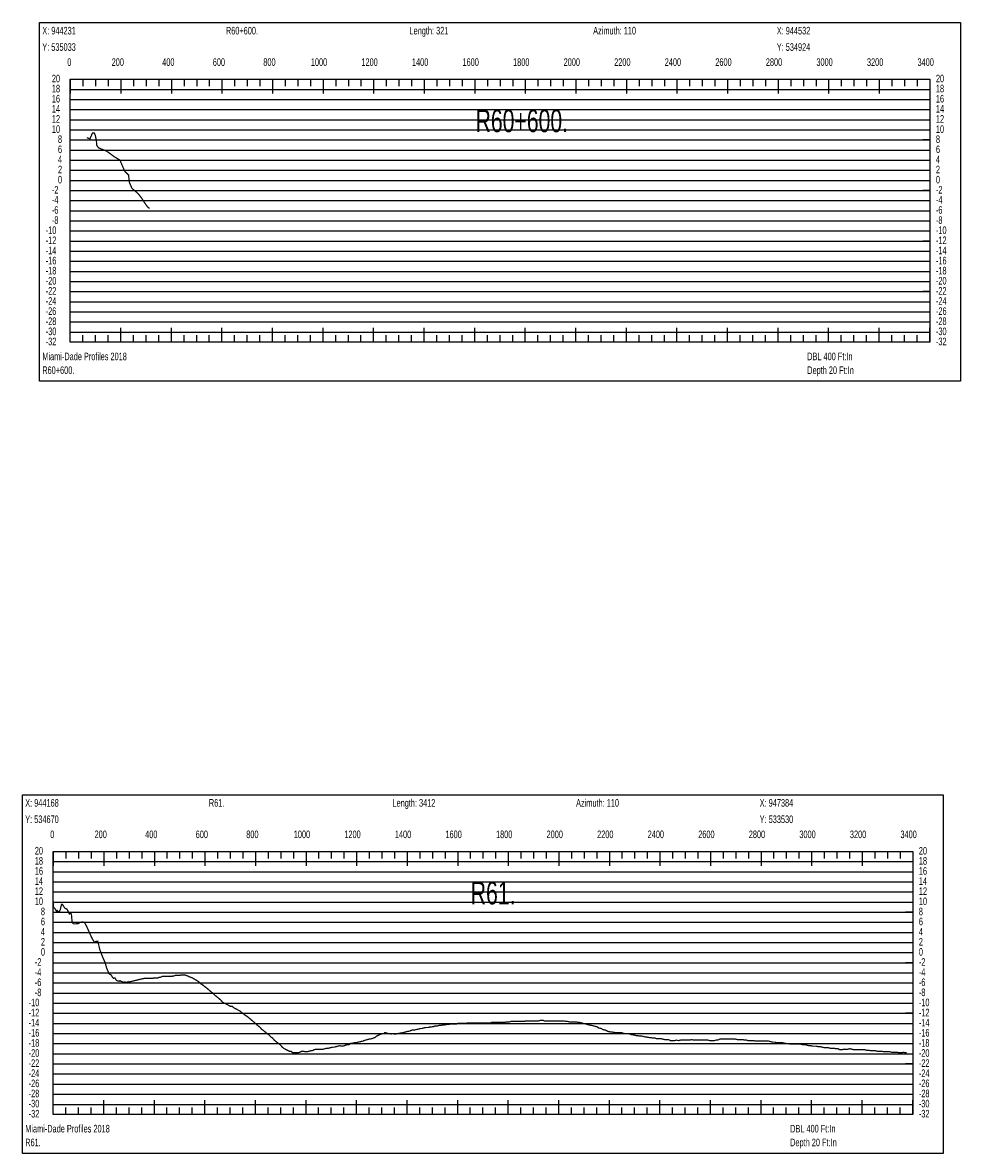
# Model space of a CAD drawing. Header units: inches. Extents: x 471865 to 538526, y 1054316 to 1102451.
# Tile 94 of 131: x 506689 to 510399, y 1067555 to 1072027. Entities that reach past the tile are written whole.
import ezdxf

# ---------------------------------------------------------------- set-up
doc = ezdxf.new("R2010")
doc.units = ezdxf.units.IN
doc.header["$MEASUREMENT"] = 0
for name, color, linetype in [('LABELS', 7, 'Continuous'), ('X_Gr1', 7, 'Continuous'), ('XSECTION', 7, 'Continuous')]:
    doc.layers.add(name, color=color, linetype=linetype)
doc.styles.get("Standard").update_dxf_attribs({"font": 'arial.ttf'})

msp = doc.modelspace()

# ---------------------------------------------------------------- linework, layer by layer
at = {"layer": 'X_Gr1', "color": 6, "linetype": 'Continuous', "lineweight": 18, "true_color": 0xff00ff, "transparency": 33554687, "const_width": 5}
for points in [[(506943.3, 1071572.3), (506943.3, 1071572.3), (506955.9, 1071568.2), (506965.8, 1071591.2), (506972.4, 1071591.5), (506976.6, 1071582.3), (506981.1, 1071560.4), (506982.5, 1071542.2), (506989.8, 1071532.3), (507002.5, 1071526.9), (507023.2, 1071518.3), (507051.3, 1071497.4), (507074.3, 1071483.5), (507092.8, 1071440.4), (507108.5, 1071424.5), (507111.3, 1071396.2), (507122.2, 1071371.4), (507134.3, 1071361.4), (507146.4, 1071350.9), (507158.9, 1071334.9), (507171.7, 1071315.5), (507182.3, 1071300), (507191.2, 1071292.2)], [(506810.5, 1068552.6), (506810.5, 1068552.6), (506810.9, 1068528.8), (506815.6, 1068525.3), (506819.9, 1068518.6), (506823.7, 1068512.3), (506826.5, 1068515.8), (506829.5, 1068510.2), (506834.1, 1068512.5), (506837.6, 1068517.3), (506843.4, 1068541), (506846.1, 1068540.8), (506856, 1068525.6), (506865.4, 1068520.6), (506873.9, 1068502.6), (506877.9, 1068506.1), (506882.3, 1068501), (506884.8, 1068472.2), (506885.7, 1068467.5), (506891, 1068463.4), (506898.4, 1068463.3), (506907.8, 1068463.8), (506916.8, 1068468.7), (506926.1, 1068471), (506935, 1068467.1), (506941.9, 1068454.4), (506952.4, 1068431.1), (506963.1, 1068407.5), (506972.8, 1068390.7), (506979.1, 1068393.8), (506986.5, 1068394.7), (506994.9, 1068360.7), (507003.3, 1068338.4), (507008, 1068326.5), (507015.3, 1068311), (507021.2, 1068289.6), (507026.3, 1068276.9), (507031.8, 1068265), (507039.2, 1068261.5), (507043.7, 1068253.9), (507048.6, 1068247.9), (507054.5, 1068249.4), (507060.1, 1068239.9), (507062.7, 1068238.3), (507067.4, 1068237.4), (507070.7, 1068236.1), (507074.6, 1068238.2), (507077.8, 1068236.3), (507083.7, 1068234.6), (507087.1, 1068231.9), (507091.2, 1068233.3), (507098.8, 1068232.4), (507103.1, 1068232.1), (507106.9, 1068234.5), (507107.4, 1068232.7), (507111.1, 1068232.7), (507112.6, 1068233.8), (507117.7, 1068235), (507122.9, 1068236.2), (507128.1, 1068237.5), (507133.3, 1068238.8), (507138.5, 1068240), (507143.7, 1068241.3), (507148.9, 1068242.5), (507154.1, 1068243.8), (507159.3, 1068245), (507164.5, 1068246.2), (507168.9, 1068247.4), (507173.4, 1068247.4), (507178.5, 1068247.4), (507184, 1068247.4), (507189.1, 1068247.4), (507193.7, 1068247.4), (507198.4, 1068247.4), (507203.2, 1068247.4), (507208.2, 1068249.4), (507213.4, 1068249.4), (507218.9, 1068249.4), (507224.1, 1068249.4), (507229, 1068251.4), (507233.5, 1068251.4), (507237.7, 1068253.4), (507242.1, 1068255.4), (507246.6, 1068255.4), (507251.2, 1068255.4), (507255.9, 1068255.4), (507260.7, 1068255.4), (507265.7, 1068255.4), (507270.8, 1068255.4), (507275.8, 1068255.4), (507280.4, 1068255.4), (507284.7, 1068257.4), (507288.9, 1068257.4), (507293.4, 1068259.4), (507298.3, 1068259.4), (507303.3, 1068259.4), (507308.2, 1068259.4), (507312.6, 1068259.4), (507316.7, 1068261.4), (507321, 1068261.4), (507325.8, 1068261.4), (507331, 1068261.4), (507336.1, 1068259.4), (507341, 1068257.4), (507345.7, 1068255.4), (507350.3, 1068253.4), (507355.4, 1068251.4), (507361, 1068249.4), (507367.3, 1068245.4), (507374.2, 1068241.4), (507381.4, 1068237.4), (507388.7, 1068231.4), (507395.6, 1068225.4), (507402.2, 1068221.4), (507408.8, 1068215.4), (507415.5, 1068211.4), (507422.1, 1068205.4), (507428.9, 1068199.4), (507436.2, 1068193.4), (507443.9, 1068187.4), (507451.6, 1068179.4), (507459.3, 1068173.4), (507466.5, 1068167.4), (507473.2, 1068161.4), (507480, 1068153.4), (507487.4, 1068149.4), (507495.5, 1068145.4), (507503.4, 1068141.4), (507510.7, 1068137.4), (507517.6, 1068137.4), (507524.7, 1068131.4), (507532.1, 1068127.4), (507539.8, 1068123.4), (507547.5, 1068119.4), (507555.1, 1068113.4), (507562.5, 1068107.4), (507570, 1068101.4), (507577.2, 1068097.4), (507584.5, 1068091.4), (507591.7, 1068085.4), (507598.7, 1068079.4), (507606, 1068073.4), (507613.9, 1068065.4), (507621.7, 1068059.4), (507629, 1068053.4), (507635.8, 1068045.4), (507642.2, 1068041.4), (507649, 1068035.4), (507656.5, 1068029.4), (507664.4, 1068023.4), (507671.7, 1068015.4), (507678.2, 1068011.4), (507684.7, 1068003.4), (507692.2, 1067997.4), (507700.3, 1067991.4), (507708, 1067985.4), (507714.7, 1067977.4), (507721.3, 1067971.4), (507728.4, 1067967.4), (507736.2, 1067963.4), (507744, 1067959.4), (507751.1, 1067959.4), (507757.7, 1067953.4), (507764.7, 1067953.4), (507772.2, 1067953.4), (507779.5, 1067953.4), (507786.3, 1067955.4), (507792.9, 1067959.4), (507799.9, 1067959.4), (507807.4, 1067957.4), (507814.9, 1067957.4), (507822.2, 1067959.4), (507828.7, 1067961.4), (507835.1, 1067961.4), (507842.2, 1067965.4), (507849.9, 1067967.4), (507857.4, 1067967.4), (507864.2, 1067967.4), (507871, 1067967.4), (507878.2, 1067967.4), (507885.4, 1067969.4), (507892.4, 1067971.4), (507899.5, 1067971.4), (507907.3, 1067973.4), (507915.1, 1067975.4), (507922, 1067975.4), (507928.8, 1067977.4), (507935.9, 1067979.4), (507943.9, 1067981.4), (507952.1, 1067979.4), (507962.9, 1067981.4), (507966.3, 1067983.4), (507973.2, 1067985.4), (507980.8, 1067985.4), (507988.4, 1067991.4), (507995.7, 1067991.4), (508002.7, 1067993.4), (508009.7, 1067993.4), (508017.1, 1067995.4), (508025, 1067997.4), (508036.1, 1067999.4), (508039.4, 1068001.4), (508045.8, 1068003.4), (508052.8, 1068005.4), (508060.5, 1068007.4), (508072, 1068009.4), (508075.7, 1068011.4), (508082.9, 1068013.4), (508090.2, 1068019.4), (508098.1, 1068023.4), (508106.1, 1068027.4), (508118, 1068029.4), (508121.9, 1068033.4), (508129.4, 1068031.4), (508136.9, 1068029.4), (508147.5, 1068027.4), (508151, 1068029.4), (508158.2, 1068027.4), (508166, 1068027.4), (508173.8, 1068029.4), (508184.8, 1068031.4), (508188.5, 1068031.4), (508195.6, 1068033.4), (508203, 1068035.4), (508210.6, 1068037.4), (508221.3, 1068039.4), (508224.8, 1068041.4), (508231.8, 1068043.4), (508239.4, 1068043.4), (508247.5, 1068045.4), (508258.5, 1068047.4), (508262, 1068049.4), (508268.9, 1068049.4), (508276, 1068051.4), (508283.8, 1068053.4), (508295.1, 1068053.4), (508298.8, 1068055.4), (508305.7, 1068055.4), (508316.2, 1068057.4), (508320, 1068059.4), (508331.9, 1068059.4), (508335.9, 1068061.4), (508343.4, 1068061.4), (508350.3, 1068063.4), (508357.2, 1068063.4), (508368.7, 1068065.4), (508376.8, 1068065.4), (508380.8, 1068067.4), (508391.7, 1068067.4), (508395.4, 1068067.4), (508406.6, 1068067.4), (508410.5, 1068069.4), (508418.2, 1068069.4), (508429.3, 1068069.4), (508432.9, 1068069.4), (508440.2, 1068069.4), (508451.5, 1068071.4), (508455.4, 1068071.4), (508467.3, 1068071.4), (508471.3, 1068071.4), (508478.6, 1068071.4), (508485.7, 1068071.4), (508492.8, 1068071.4), (508503.6, 1068071.4), (508507.4, 1068071.4), (508514.8, 1068071.4), (508522.4, 1068071.4), (508529.8, 1068071.4), (508540.8, 1068071.4), (508544.4, 1068073.4), (508551.7, 1068073.4), (508562.5, 1068073.4), (508566, 1068073.4), (508577.1, 1068073.4), (508581.1, 1068073.4), (508589.1, 1068073.4), (508596.7, 1068073.4), (508603.6, 1068075.4), (508614.2, 1068075.4), (508621.7, 1068077.4), (508625.5, 1068077.4), (508637.1, 1068077.4), (508640.9, 1068077.4), (508652.2, 1068077.4), (508655.9, 1068077.4), (508663.4, 1068077.4), (508674.5, 1068077.4), (508678.1, 1068079.4), (508688.9, 1068079.4), (508696.7, 1068079.4), (508700.6, 1068079.4), (508711.7, 1068079.4), (508715.3, 1068079.4), (508726.7, 1068079.4), (508730.6, 1068079.4), (508738, 1068081.4), (508748.8, 1068081.4), (508752.5, 1068079.4), (508764.6, 1068079.4), (508768.8, 1068079.4), (508776.5, 1068079.4), (508787.7, 1068079.4), (508791.3, 1068079.4), (508802, 1068079.4), (508809.4, 1068079.4), (508813.2, 1068079.4), (508824.5, 1068079.4), (508828.3, 1068079.4), (508840.2, 1068077.4), (508844.4, 1068077.4), (508852.4, 1068075.4), (508863.3, 1068075.4), (508870.7, 1068075.4), (508878.6, 1068075.4), (508886.9, 1068073.4), (508891, 1068073.4), (508902.6, 1068071.4), (508906.3, 1068069.4), (508917.4, 1068067.4), (508921.4, 1068065.4), (508929.6, 1068063.4), (508941.6, 1068061.4), (508948.7, 1068059.4), (508955.5, 1068057.4), (508963.2, 1068055.4), (508967.2, 1068051.4), (508979.3, 1068049.4), (508983.1, 1068045.4), (508994.1, 1068043.4), (509001.9, 1068039.4), (509005.9, 1068037.4), (509017.6, 1068035.4), (509021.3, 1068035.4), (509032.2, 1068033.4), (509040.1, 1068033.4), (509044, 1068033.4), (509055.5, 1068033.4), (509063.2, 1068031.4), (509070.6, 1068029.4), (509077.8, 1068029.4), (509081.4, 1068029.4), (509092.7, 1068027.4), (509096.8, 1068025.4), (509109.1, 1068023.4), (509116.9, 1068021.4), (509120.6, 1068021.4), (509131.2, 1068019.4), (509138.6, 1068019.4), (509146.5, 1068017.4), (509154.6, 1068015.4), (509158.7, 1068015.4), (509170, 1068013.4), (509173.5, 1068013.4), (509184, 1068011.4), (509191.7, 1068011.4), (509195.6, 1068009.4), (509206.9, 1068009.4), (509214.2, 1068009.4), (509221.6, 1068007.4), (509229.3, 1068005.4), (509233.2, 1068005.4), (509244.6, 1068005.4), (509252.2, 1068001.4), (509256.1, 1068001.4), (509267.5, 1068001.4), (509275.1, 1068003.4), (509283.4, 1068001.4), (509291.9, 1068003.4), (509296.1, 1068003.4), (509307.1, 1068003.4), (509314.2, 1068003.4), (509321.6, 1068003.4), (509329.7, 1068003.4), (509333.8, 1068005.4), (509346.3, 1068003.4), (509350.3, 1068003.4), (509361.4, 1068003.4), (509368.8, 1068003.4), (509372.6, 1068003.4), (509385.1, 1068003.4), (509393, 1068003.4), (509400.6, 1068003.4), (509408.5, 1068001.4), (509412.5, 1068001.4), (509424.9, 1068001.4), (509432.5, 1068003.4), (509439.6, 1068003.4), (509447, 1068007.4), (509450.9, 1068007.4), (509463.5, 1068007.4), (509471.5, 1068007.4), (509478.7, 1068007.4), (509485.7, 1068007.4), (509489.3, 1068007.4), (509501.1, 1068007.4), (509509.2, 1068007.4), (509516.8, 1068005.4), (509523.8, 1068005.4), (509527.2, 1068005.4), (509538.1, 1068005.4), (509545.6, 1068003.4), (509552.8, 1068003.4), (509559.6, 1068001.4), (509566.1, 1068001.4), (509573, 1068001.4), (509580.5, 1068001.4), (509588.4, 1067999.4), (509596.3, 1067999.4), (509600, 1067999.4), (509610.5, 1067999.4), (509617.9, 1067999.4), (509625.5, 1067999.4), (509633, 1067999.4), (509640.5, 1067999.4), (509648.5, 1067997.4), (509656.8, 1067995.4), (509664.9, 1067995.4), (509672.6, 1067993.4), (509679.9, 1067993.4), (509687.1, 1067993.4), (509694.9, 1067993.4), (509703.1, 1067991.4), (509711.5, 1067989.4), (509719.6, 1067989.4), (509727.5, 1067987.4), (509735.5, 1067987.4), (509743.5, 1067987.4), (509751.5, 1067987.4), (509759.2, 1067987.4), (509766.9, 1067987.4), (509775.1, 1067985.4), (509783.7, 1067985.4), (509792.1, 1067983.4), (509799.9, 1067981.4), (509807.2, 1067981.4), (509814.5, 1067979.4), (509822, 1067979.4), (509829.8, 1067979.4), (509837.7, 1067977.4), (509845.3, 1067977.4), (509852.9, 1067975.4), (509860.6, 1067973.4), (509868.2, 1067973.4), (509875.8, 1067973.4), (509883.6, 1067971.4), (509891.4, 1067971.4), (509899, 1067971.4), (509906.6, 1067969.4), (509914.7, 1067969.4), (509922.6, 1067965.4), (509930.4, 1067965.4), (509937.8, 1067967.4), (509945.2, 1067967.4), (509953.2, 1067967.4), (509961.5, 1067969.4), (509969.8, 1067967.4), (509977.8, 1067965.4), (509985.9, 1067965.4), (509994.3, 1067965.4), (510002.8, 1067965.4), (510011.4, 1067965.4), (510019.7, 1067965.4), (510027.9, 1067963.4), (510036.2, 1067963.4), (510044.7, 1067961.4), (510053.4, 1067961.4), (510062.2, 1067961.4), (510070.7, 1067959.4), (510079.1, 1067959.4), (510087.5, 1067959.4), (510096.3, 1067957.4), (510105.1, 1067957.4), (510113, 1067957.4), (510120.1, 1067957.4), (510127.2, 1067955.4), (510134.5, 1067955.4), (510141.9, 1067955.4), (510148.6, 1067955.4), (510155, 1067953.4), (510161.2, 1067953.4), (510167.5, 1067953.4), (510174.1, 1067955.4), (510180.5, 1067953.4), (510186.6, 1067953.4)]]:
    msp.add_lwpolyline(points, dxfattribs=at)
at = {"layer": 'XSECTION', "color": 18, "linetype": 'Continuous', "true_color": 0x000000}
for points in [[(506756.7, 1072027.5), (510399.1, 1072027.5), (510399.1, 1070609.5), (506756.7, 1070609.5), (506756.7, 1072027.5)], [(506877.9, 1071803.5), (510277.9, 1071803.5), (510277.9, 1070763.5), (506877.9, 1070763.5), (506877.9, 1071803.5)], [(506877.9, 1071803.5), (506877.9, 1071747.1)], [(506877.9, 1071803.5), (506877.9, 1071747.1)], [(506877.9, 1071803.5), (506877.9, 1071775.5)], [(506877.9, 1071803.5), (506877.9, 1071775.5)], [(506927.9, 1071803.5), (506927.9, 1071775.5)], [(506977.9, 1071803.5), (506977.9, 1071775.5)], [(507027.9, 1071803.5), (507027.9, 1071775.5)], [(507077.9, 1071803.5), (507077.9, 1071747.1)], [(507077.9, 1071803.5), (507077.9, 1071775.5)], [(507127.9, 1071803.5), (507127.9, 1071775.5)], [(507177.9, 1071803.5), (507177.9, 1071775.5)], [(507227.9, 1071803.5), (507227.9, 1071775.5)], [(507277.9, 1071803.5), (507277.9, 1071747.1)], [(507277.9, 1071803.5), (507277.9, 1071775.5)], [(507327.9, 1071803.5), (507327.9, 1071775.5)], [(507377.9, 1071803.5), (507377.9, 1071775.5)], [(507427.9, 1071803.5), (507427.9, 1071775.5)], [(507477.9, 1071803.5), (507477.9, 1071747.1)], [(507477.9, 1071803.5), (507477.9, 1071775.5)], [(507527.9, 1071803.5), (507527.9, 1071775.5)], [(507577.9, 1071803.5), (507577.9, 1071775.5)], [(507627.9, 1071803.5), (507627.9, 1071775.5)], [(507677.9, 1071803.5), (507677.9, 1071747.1)], [(507677.9, 1071803.5), (507677.9, 1071775.5)], [(507727.9, 1071803.5), (507727.9, 1071775.5)], [(507777.9, 1071803.5), (507777.9, 1071775.5)], [(507827.9, 1071803.5), (507827.9, 1071775.5)], [(507877.9, 1071803.5), (507877.9, 1071747.1)], [(507877.9, 1071803.5), (507877.9, 1071775.5)], [(507927.9, 1071803.5), (507927.9, 1071775.5)], [(507977.9, 1071803.5), (507977.9, 1071775.5)], [(508027.9, 1071803.5), (508027.9, 1071775.5)], [(508077.9, 1071803.5), (508077.9, 1071747.1)], [(508077.9, 1071803.5), (508077.9, 1071775.5)], [(508127.9, 1071803.5), (508127.9, 1071775.5)], [(508177.9, 1071803.5), (508177.9, 1071775.5)], [(508227.9, 1071803.5), (508227.9, 1071775.5)], [(508277.9, 1071803.5), (508277.9, 1071747.1)], [(508277.9, 1071803.5), (508277.9, 1071775.5)], [(508327.9, 1071803.5), (508327.9, 1071775.5)], [(508377.9, 1071803.5), (508377.9, 1071775.5)], [(508427.9, 1071803.5), (508427.9, 1071775.5)], [(508477.9, 1071803.5), (508477.9, 1071747.1)], [(508477.9, 1071803.5), (508477.9, 1071775.5)], [(508527.9, 1071803.5), (508527.9, 1071775.5)], [(508577.9, 1071803.5), (508577.9, 1071775.5)], [(508627.9, 1071803.5), (508627.9, 1071775.5)], [(508677.9, 1071803.5), (508677.9, 1071747.1)], [(508677.9, 1071803.5), (508677.9, 1071775.5)], [(508727.9, 1071803.5), (508727.9, 1071775.5)], [(508777.9, 1071803.5), (508777.9, 1071775.5)], [(508827.9, 1071803.5), (508827.9, 1071775.5)], [(508877.9, 1071803.5), (508877.9, 1071747.1)], [(508877.9, 1071803.5), (508877.9, 1071775.5)], [(508927.9, 1071803.5), (508927.9, 1071775.5)], [(508977.9, 1071803.5), (508977.9, 1071775.5)], [(509027.9, 1071803.5), (509027.9, 1071775.5)], [(509077.9, 1071803.5), (509077.9, 1071747.1)], [(509077.9, 1071803.5), (509077.9, 1071775.5)], [(509127.9, 1071803.5), (509127.9, 1071775.5)], [(509177.9, 1071803.5), (509177.9, 1071775.5)], [(509227.9, 1071803.5), (509227.9, 1071775.5)], [(509277.9, 1071803.5), (509277.9, 1071747.1)], [(509277.9, 1071803.5), (509277.9, 1071775.5)], [(509327.9, 1071803.5), (509327.9, 1071775.5)], [(509377.9, 1071803.5), (509377.9, 1071775.5)], [(509427.9, 1071803.5), (509427.9, 1071775.5)], [(509477.9, 1071803.5), (509477.9, 1071747.1)], [(509477.9, 1071803.5), (509477.9, 1071775.5)], [(509527.9, 1071803.5), (509527.9, 1071775.5)], [(509577.9, 1071803.5), (509577.9, 1071775.5)], [(509627.9, 1071803.5), (509627.9, 1071775.5)], [(509677.9, 1071803.5), (509677.9, 1071747.1)], [(509677.9, 1071803.5), (509677.9, 1071775.5)], [(509727.9, 1071803.5), (509727.9, 1071775.5)], [(509777.9, 1071803.5), (509777.9, 1071775.5)], [(509827.9, 1071803.5), (509827.9, 1071775.5)], [(509877.9, 1071803.5), (509877.9, 1071747.1)], [(509877.9, 1071803.5), (509877.9, 1071775.5)], [(509927.9, 1071803.5), (509927.9, 1071775.5)], [(509977.9, 1071803.5), (509977.9, 1071775.5)], [(510027.9, 1071803.5), (510027.9, 1071775.5)], [(510077.9, 1071803.5), (510077.9, 1071747.1)], [(510077.9, 1071803.5), (510077.9, 1071775.5)], [(510127.9, 1071803.5), (510127.9, 1071775.5)], [(510177.9, 1071803.5), (510177.9, 1071775.5)], [(510227.9, 1071803.5), (510227.9, 1071775.5)], [(510277.9, 1071803.5), (510277.9, 1071747.1)], [(510277.9, 1071803.5), (510277.9, 1071775.5)], [(506877.9, 1071563.5), (506905.9, 1071563.5)], [(510277.9, 1071563.5), (510249.9, 1071563.5)], [(506877.9, 1071363.5), (506905.9, 1071363.5)], [(510277.9, 1071363.5), (510249.9, 1071363.5)], [(506877.9, 1071163.5), (506905.9, 1071163.5)], [(510277.9, 1071163.5), (510249.9, 1071163.5)], [(506877.9, 1070963.5), (506905.9, 1070963.5)], [(510277.9, 1070963.5), (510249.9, 1070963.5)], [(506877.9, 1070763.5), (506877.9, 1070819.9)], [(506877.9, 1070763.5), (506877.9, 1070819.9)], [(507077.9, 1070763.5), (507077.9, 1070819.9)], [(507277.9, 1070763.5), (507277.9, 1070819.9)], [(507477.9, 1070763.5), (507477.9, 1070819.9)], [(507677.9, 1070763.5), (507677.9, 1070819.9)], [(507877.9, 1070763.5), (507877.9, 1070819.9)], [(508077.9, 1070763.5), (508077.9, 1070819.9)], [(508277.9, 1070763.5), (508277.9, 1070819.9)], [(508477.9, 1070763.5), (508477.9, 1070819.9)], [(508677.9, 1070763.5), (508677.9, 1070819.9)], [(508877.9, 1070763.5), (508877.9, 1070819.9)], [(509077.9, 1070763.5), (509077.9, 1070819.9)], [(509277.9, 1070763.5), (509277.9, 1070819.9)], [(509477.9, 1070763.5), (509477.9, 1070819.9)], [(509677.9, 1070763.5), (509677.9, 1070819.9)], [(509877.9, 1070763.5), (509877.9, 1070819.9)], [(510077.9, 1070763.5), (510077.9, 1070819.9)], [(510277.9, 1070763.5), (510277.9, 1070819.9)], [(506877.9, 1070763.5), (506877.9, 1070791.5)], [(506877.9, 1070763.5), (506877.9, 1070791.5)], [(506927.9, 1070763.5), (506927.9, 1070791.5)], [(506977.9, 1070763.5), (506977.9, 1070791.5)], [(507027.9, 1070763.5), (507027.9, 1070791.5)], [(507077.9, 1070763.5), (507077.9, 1070791.5)], [(507127.9, 1070763.5), (507127.9, 1070791.5)], [(507177.9, 1070763.5), (507177.9, 1070791.5)], [(507227.9, 1070763.5), (507227.9, 1070791.5)], [(507277.9, 1070763.5), (507277.9, 1070791.5)], [(507327.9, 1070763.5), (507327.9, 1070791.5)], [(507377.9, 1070763.5), (507377.9, 1070791.5)], [(507427.9, 1070763.5), (507427.9, 1070791.5)], [(507477.9, 1070763.5), (507477.9, 1070791.5)], [(507527.9, 1070763.5), (507527.9, 1070791.5)], [(507577.9, 1070763.5), (507577.9, 1070791.5)], [(507627.9, 1070763.5), (507627.9, 1070791.5)], [(507677.9, 1070763.5), (507677.9, 1070791.5)], [(507727.9, 1070763.5), (507727.9, 1070791.5)], [(507777.9, 1070763.5), (507777.9, 1070791.5)], [(507827.9, 1070763.5), (507827.9, 1070791.5)], [(507877.9, 1070763.5), (507877.9, 1070791.5)], [(507927.9, 1070763.5), (507927.9, 1070791.5)], [(507977.9, 1070763.5), (507977.9, 1070791.5)], [(508027.9, 1070763.5), (508027.9, 1070791.5)], [(508077.9, 1070763.5), (508077.9, 1070791.5)], [(508127.9, 1070763.5), (508127.9, 1070791.5)], [(508177.9, 1070763.5), (508177.9, 1070791.5)], [(508227.9, 1070763.5), (508227.9, 1070791.5)], [(508277.9, 1070763.5), (508277.9, 1070791.5)], [(508327.9, 1070763.5), (508327.9, 1070791.5)], [(508377.9, 1070763.5), (508377.9, 1070791.5)], [(508427.9, 1070763.5), (508427.9, 1070791.5)], [(508477.9, 1070763.5), (508477.9, 1070791.5)], [(508527.9, 1070763.5), (508527.9, 1070791.5)], [(508577.9, 1070763.5), (508577.9, 1070791.5)], [(508627.9, 1070763.5), (508627.9, 1070791.5)], [(508677.9, 1070763.5), (508677.9, 1070791.5)], [(508727.9, 1070763.5), (508727.9, 1070791.5)], [(508777.9, 1070763.5), (508777.9, 1070791.5)], [(508827.9, 1070763.5), (508827.9, 1070791.5)], [(508877.9, 1070763.5), (508877.9, 1070791.5)], [(508927.9, 1070763.5), (508927.9, 1070791.5)], [(508977.9, 1070763.5), (508977.9, 1070791.5)], [(509027.9, 1070763.5), (509027.9, 1070791.5)], [(509077.9, 1070763.5), (509077.9, 1070791.5)], [(509127.9, 1070763.5), (509127.9, 1070791.5)], [(509177.9, 1070763.5), (509177.9, 1070791.5)], [(509227.9, 1070763.5), (509227.9, 1070791.5)], [(509277.9, 1070763.5), (509277.9, 1070791.5)], [(509327.9, 1070763.5), (509327.9, 1070791.5)], [(509377.9, 1070763.5), (509377.9, 1070791.5)], [(509427.9, 1070763.5), (509427.9, 1070791.5)], [(509477.9, 1070763.5), (509477.9, 1070791.5)], [(509527.9, 1070763.5), (509527.9, 1070791.5)], [(509577.9, 1070763.5), (509577.9, 1070791.5)], [(509627.9, 1070763.5), (509627.9, 1070791.5)], [(509677.9, 1070763.5), (509677.9, 1070791.5)], [(509727.9, 1070763.5), (509727.9, 1070791.5)], [(509777.9, 1070763.5), (509777.9, 1070791.5)], [(509827.9, 1070763.5), (509827.9, 1070791.5)], [(509877.9, 1070763.5), (509877.9, 1070791.5)], [(509927.9, 1070763.5), (509927.9, 1070791.5)], [(509977.9, 1070763.5), (509977.9, 1070791.5)], [(510027.9, 1070763.5), (510027.9, 1070791.5)], [(510077.9, 1070763.5), (510077.9, 1070791.5)], [(510127.9, 1070763.5), (510127.9, 1070791.5)], [(510177.9, 1070763.5), (510177.9, 1070791.5)], [(510227.9, 1070763.5), (510227.9, 1070791.5)], [(510277.9, 1070763.5), (510277.9, 1070791.5)], [(506689.2, 1068973.4), (510331.6, 1068973.4), (510331.6, 1067555.4), (506689.2, 1067555.4), (506689.2, 1068973.4)], [(506810.4, 1068749.4), (510210.4, 1068749.4), (510210.4, 1067709.4), (506810.4, 1067709.4), (506810.4, 1068749.4)], [(506810.4, 1068749.4), (506810.4, 1068693)], [(506810.4, 1068749.4), (506810.4, 1068693)], [(506810.4, 1068749.4), (506810.4, 1068721.4)], [(506810.4, 1068749.4), (506810.4, 1068721.4)], [(506860.4, 1068749.4), (506860.4, 1068721.4)], [(506910.4, 1068749.4), (506910.4, 1068721.4)], [(506960.4, 1068749.4), (506960.4, 1068721.4)], [(507010.4, 1068749.4), (507010.4, 1068693)], [(507010.4, 1068749.4), (507010.4, 1068721.4)], [(507060.4, 1068749.4), (507060.4, 1068721.4)], [(507110.4, 1068749.4), (507110.4, 1068721.4)], [(507160.4, 1068749.4), (507160.4, 1068721.4)], [(507210.4, 1068749.4), (507210.4, 1068693)], [(507210.4, 1068749.4), (507210.4, 1068721.4)], [(507260.4, 1068749.4), (507260.4, 1068721.4)], [(507310.4, 1068749.4), (507310.4, 1068721.4)], [(507360.4, 1068749.4), (507360.4, 1068721.4)], [(507410.4, 1068749.4), (507410.4, 1068693)], [(507410.4, 1068749.4), (507410.4, 1068721.4)], [(507460.4, 1068749.4), (507460.4, 1068721.4)], [(507510.4, 1068749.4), (507510.4, 1068721.4)], [(507560.4, 1068749.4), (507560.4, 1068721.4)], [(507610.4, 1068749.4), (507610.4, 1068693)], [(507610.4, 1068749.4), (507610.4, 1068721.4)], [(507660.4, 1068749.4), (507660.4, 1068721.4)], [(507710.4, 1068749.4), (507710.4, 1068721.4)], [(507760.4, 1068749.4), (507760.4, 1068721.4)], [(507810.4, 1068749.4), (507810.4, 1068693)], [(507810.4, 1068749.4), (507810.4, 1068721.4)], [(507860.4, 1068749.4), (507860.4, 1068721.4)], [(507910.4, 1068749.4), (507910.4, 1068721.4)], [(507960.4, 1068749.4), (507960.4, 1068721.4)], [(508010.4, 1068749.4), (508010.4, 1068693)], [(508010.4, 1068749.4), (508010.4, 1068721.4)], [(508060.4, 1068749.4), (508060.4, 1068721.4)], [(508110.4, 1068749.4), (508110.4, 1068721.4)], [(508160.4, 1068749.4), (508160.4, 1068721.4)], [(508210.4, 1068749.4), (508210.4, 1068693)], [(508210.4, 1068749.4), (508210.4, 1068721.4)], [(508260.4, 1068749.4), (508260.4, 1068721.4)], [(508310.4, 1068749.4), (508310.4, 1068721.4)], [(508360.4, 1068749.4), (508360.4, 1068721.4)], [(508410.4, 1068749.4), (508410.4, 1068693)], [(508410.4, 1068749.4), (508410.4, 1068721.4)], [(508460.4, 1068749.4), (508460.4, 1068721.4)], [(508510.4, 1068749.4), (508510.4, 1068721.4)], [(508560.4, 1068749.4), (508560.4, 1068721.4)], [(508610.4, 1068749.4), (508610.4, 1068693)], [(508610.4, 1068749.4), (508610.4, 1068721.4)], [(508660.4, 1068749.4), (508660.4, 1068721.4)], [(508710.4, 1068749.4), (508710.4, 1068721.4)], [(508760.4, 1068749.4), (508760.4, 1068721.4)], [(508810.4, 1068749.4), (508810.4, 1068693)], [(508810.4, 1068749.4), (508810.4, 1068721.4)], [(508860.4, 1068749.4), (508860.4, 1068721.4)], [(508910.4, 1068749.4), (508910.4, 1068721.4)], [(508960.4, 1068749.4), (508960.4, 1068721.4)], [(509010.4, 1068749.4), (509010.4, 1068693)], [(509010.4, 1068749.4), (509010.4, 1068721.4)], [(509060.4, 1068749.4), (509060.4, 1068721.4)], [(509110.4, 1068749.4), (509110.4, 1068721.4)], [(509160.4, 1068749.4), (509160.4, 1068721.4)], [(509210.4, 1068749.4), (509210.4, 1068693)], [(509210.4, 1068749.4), (509210.4, 1068721.4)], [(509260.4, 1068749.4), (509260.4, 1068721.4)], [(509310.4, 1068749.4), (509310.4, 1068721.4)], [(509360.4, 1068749.4), (509360.4, 1068721.4)], [(509410.4, 1068749.4), (509410.4, 1068693)], [(509410.4, 1068749.4), (509410.4, 1068721.4)], [(509460.4, 1068749.4), (509460.4, 1068721.4)], [(509510.4, 1068749.4), (509510.4, 1068721.4)], [(509560.4, 1068749.4), (509560.4, 1068721.4)], [(509610.4, 1068749.4), (509610.4, 1068693)], [(509610.4, 1068749.4), (509610.4, 1068721.4)], [(509660.4, 1068749.4), (509660.4, 1068721.4)], [(509710.4, 1068749.4), (509710.4, 1068721.4)], [(509760.4, 1068749.4), (509760.4, 1068721.4)], [(509810.4, 1068749.4), (509810.4, 1068693)], [(509810.4, 1068749.4), (509810.4, 1068721.4)], [(509860.4, 1068749.4), (509860.4, 1068721.4)], [(509910.4, 1068749.4), (509910.4, 1068721.4)], [(509960.4, 1068749.4), (509960.4, 1068721.4)], [(510010.4, 1068749.4), (510010.4, 1068693)], [(510010.4, 1068749.4), (510010.4, 1068721.4)], [(510060.4, 1068749.4), (510060.4, 1068721.4)], [(510110.4, 1068749.4), (510110.4, 1068721.4)], [(510160.4, 1068749.4), (510160.4, 1068721.4)], [(510210.4, 1068749.4), (510210.4, 1068693)], [(510210.4, 1068749.4), (510210.4, 1068721.4)], [(506810.4, 1068509.4), (506838.4, 1068509.4)], [(510210.4, 1068509.4), (510182.4, 1068509.4)], [(506810.4, 1068309.4), (506838.4, 1068309.4)], [(510210.4, 1068309.4), (510182.4, 1068309.4)], [(506810.4, 1068109.4), (506838.4, 1068109.4)], [(510210.4, 1068109.4), (510182.4, 1068109.4)], [(506810.4, 1067909.4), (506838.4, 1067909.4)], [(510210.4, 1067909.4), (510182.4, 1067909.4)], [(506810.4, 1067709.4), (506810.4, 1067765.8)], [(506810.4, 1067709.4), (506810.4, 1067765.8)], [(507010.4, 1067709.4), (507010.4, 1067765.8)], [(507210.4, 1067709.4), (507210.4, 1067765.8)], [(507410.4, 1067709.4), (507410.4, 1067765.8)], [(507610.4, 1067709.4), (507610.4, 1067765.8)], [(507810.4, 1067709.4), (507810.4, 1067765.8)], [(508010.4, 1067709.4), (508010.4, 1067765.8)], [(508210.4, 1067709.4), (508210.4, 1067765.8)], [(508410.4, 1067709.4), (508410.4, 1067765.8)], [(508610.4, 1067709.4), (508610.4, 1067765.8)], [(508810.4, 1067709.4), (508810.4, 1067765.8)], [(509010.4, 1067709.4), (509010.4, 1067765.8)], [(509210.4, 1067709.4), (509210.4, 1067765.8)], [(509410.4, 1067709.4), (509410.4, 1067765.8)], [(509610.4, 1067709.4), (509610.4, 1067765.8)], [(509810.4, 1067709.4), (509810.4, 1067765.8)], [(510010.4, 1067709.4), (510010.4, 1067765.8)], [(510210.4, 1067709.4), (510210.4, 1067765.8)], [(506810.4, 1067709.4), (506810.4, 1067737.4)], [(506810.4, 1067709.4), (506810.4, 1067737.4)], [(506860.4, 1067709.4), (506860.4, 1067737.4)], [(506910.4, 1067709.4), (506910.4, 1067737.4)], [(506960.4, 1067709.4), (506960.4, 1067737.4)], [(507010.4, 1067709.4), (507010.4, 1067737.4)], [(507060.4, 1067709.4), (507060.4, 1067737.4)], [(507110.4, 1067709.4), (507110.4, 1067737.4)], [(507160.4, 1067709.4), (507160.4, 1067737.4)], [(507210.4, 1067709.4), (507210.4, 1067737.4)], [(507260.4, 1067709.4), (507260.4, 1067737.4)], [(507310.4, 1067709.4), (507310.4, 1067737.4)], [(507360.4, 1067709.4), (507360.4, 1067737.4)], [(507410.4, 1067709.4), (507410.4, 1067737.4)], [(507460.4, 1067709.4), (507460.4, 1067737.4)], [(507510.4, 1067709.4), (507510.4, 1067737.4)], [(507560.4, 1067709.4), (507560.4, 1067737.4)], [(507610.4, 1067709.4), (507610.4, 1067737.4)], [(507660.4, 1067709.4), (507660.4, 1067737.4)], [(507710.4, 1067709.4), (507710.4, 1067737.4)], [(507760.4, 1067709.4), (507760.4, 1067737.4)], [(507810.4, 1067709.4), (507810.4, 1067737.4)], [(507860.4, 1067709.4), (507860.4, 1067737.4)], [(507910.4, 1067709.4), (507910.4, 1067737.4)], [(507960.4, 1067709.4), (507960.4, 1067737.4)], [(508010.4, 1067709.4), (508010.4, 1067737.4)], [(508060.4, 1067709.4), (508060.4, 1067737.4)], [(508110.4, 1067709.4), (508110.4, 1067737.4)], [(508160.4, 1067709.4), (508160.4, 1067737.4)], [(508210.4, 1067709.4), (508210.4, 1067737.4)], [(508260.4, 1067709.4), (508260.4, 1067737.4)], [(508310.4, 1067709.4), (508310.4, 1067737.4)], [(508360.4, 1067709.4), (508360.4, 1067737.4)], [(508410.4, 1067709.4), (508410.4, 1067737.4)], [(508460.4, 1067709.4), (508460.4, 1067737.4)], [(508510.4, 1067709.4), (508510.4, 1067737.4)], [(508560.4, 1067709.4), (508560.4, 1067737.4)], [(508610.4, 1067709.4), (508610.4, 1067737.4)], [(508660.4, 1067709.4), (508660.4, 1067737.4)], [(508710.4, 1067709.4), (508710.4, 1067737.4)], [(508760.4, 1067709.4), (508760.4, 1067737.4)], [(508810.4, 1067709.4), (508810.4, 1067737.4)], [(508860.4, 1067709.4), (508860.4, 1067737.4)], [(508910.4, 1067709.4), (508910.4, 1067737.4)], [(508960.4, 1067709.4), (508960.4, 1067737.4)], [(509010.4, 1067709.4), (509010.4, 1067737.4)], [(509060.4, 1067709.4), (509060.4, 1067737.4)], [(509110.4, 1067709.4), (509110.4, 1067737.4)], [(509160.4, 1067709.4), (509160.4, 1067737.4)], [(509210.4, 1067709.4), (509210.4, 1067737.4)], [(509260.4, 1067709.4), (509260.4, 1067737.4)], [(509310.4, 1067709.4), (509310.4, 1067737.4)], [(509360.4, 1067709.4), (509360.4, 1067737.4)], [(509410.4, 1067709.4), (509410.4, 1067737.4)], [(509460.4, 1067709.4), (509460.4, 1067737.4)], [(509510.4, 1067709.4), (509510.4, 1067737.4)], [(509560.4, 1067709.4), (509560.4, 1067737.4)], [(509610.4, 1067709.4), (509610.4, 1067737.4)], [(509660.4, 1067709.4), (509660.4, 1067737.4)], [(509710.4, 1067709.4), (509710.4, 1067737.4)], [(509760.4, 1067709.4), (509760.4, 1067737.4)], [(509810.4, 1067709.4), (509810.4, 1067737.4)], [(509860.4, 1067709.4), (509860.4, 1067737.4)], [(509910.4, 1067709.4), (509910.4, 1067737.4)], [(509960.4, 1067709.4), (509960.4, 1067737.4)], [(510010.4, 1067709.4), (510010.4, 1067737.4)], [(510060.4, 1067709.4), (510060.4, 1067737.4)], [(510110.4, 1067709.4), (510110.4, 1067737.4)], [(510160.4, 1067709.4), (510160.4, 1067737.4)], [(510210.4, 1067709.4), (510210.4, 1067737.4)]]:
    msp.add_lwpolyline(points, dxfattribs=at)
at = {"layer": 'XSECTION', "color": 18, "true_color": 0x000000}
for points in [[(506877.9, 1071763.5), (510277.9, 1071763.5)], [(506877.9, 1071723.5), (510277.9, 1071723.5)], [(506877.9, 1071683.5), (510277.9, 1071683.5)], [(506877.9, 1071643.5), (510277.9, 1071643.5)], [(506877.9, 1071603.5), (510277.9, 1071603.5)], [(506877.9, 1071563.5), (510277.9, 1071563.5)], [(506877.9, 1071523.5), (510277.9, 1071523.5)], [(506877.9, 1071483.5), (510277.9, 1071483.5)], [(506877.9, 1071443.5), (510277.9, 1071443.5)], [(506877.9, 1071403.5), (510277.9, 1071403.5)], [(506877.9, 1071363.5), (510277.9, 1071363.5)], [(506877.9, 1071323.5), (510277.9, 1071323.5)], [(506877.9, 1071283.5), (510277.9, 1071283.5)], [(506877.9, 1071243.5), (510277.9, 1071243.5)], [(506877.9, 1071203.5), (510277.9, 1071203.5)], [(506877.9, 1071163.5), (510277.9, 1071163.5)], [(506877.9, 1071123.5), (510277.9, 1071123.5)], [(506877.9, 1071083.5), (510277.9, 1071083.5)], [(506877.9, 1071043.5), (510277.9, 1071043.5)], [(506877.9, 1071003.5), (510277.9, 1071003.5)], [(506877.9, 1070963.5), (510277.9, 1070963.5)], [(506877.9, 1070923.5), (510277.9, 1070923.5)], [(506877.9, 1070883.5), (510277.9, 1070883.5)], [(506877.9, 1070843.5), (510277.9, 1070843.5)], [(506877.9, 1070803.5), (510277.9, 1070803.5)], [(506810.4, 1068709.4), (510210.4, 1068709.4)], [(506810.4, 1068669.4), (510210.4, 1068669.4)], [(506810.4, 1068629.4), (510210.4, 1068629.4)], [(506810.4, 1068589.4), (510210.4, 1068589.4)], [(506810.4, 1068549.4), (510210.4, 1068549.4)], [(506810.4, 1068509.4), (510210.4, 1068509.4)], [(506810.4, 1068469.4), (510210.4, 1068469.4)], [(506810.4, 1068429.4), (510210.4, 1068429.4)], [(506810.4, 1068389.4), (510210.4, 1068389.4)], [(506810.4, 1068349.4), (510210.4, 1068349.4)], [(506810.4, 1068309.4), (510210.4, 1068309.4)], [(506810.4, 1068269.4), (510210.4, 1068269.4)], [(506810.4, 1068229.4), (510210.4, 1068229.4)], [(506810.4, 1068189.4), (510210.4, 1068189.4)], [(506810.4, 1068149.4), (510210.4, 1068149.4)], [(506810.4, 1068109.4), (510210.4, 1068109.4)], [(506810.4, 1068069.4), (510210.4, 1068069.4)], [(506810.4, 1068029.4), (510210.4, 1068029.4)], [(506810.4, 1067989.4), (510210.4, 1067989.4)], [(506810.4, 1067949.4), (510210.4, 1067949.4)], [(506810.4, 1067909.4), (510210.4, 1067909.4)], [(506810.4, 1067869.4), (510210.4, 1067869.4)], [(506810.4, 1067829.4), (510210.4, 1067829.4)], [(506810.4, 1067789.4), (510210.4, 1067789.4)], [(506810.4, 1067749.4), (510210.4, 1067749.4)]]:
    msp.add_lwpolyline(points, dxfattribs=at)

# ---------------------------------------------------------------- texts
at = {"layer": 'LABELS', "color": 18, "true_color": 0x000000, "width": 0.666667}
for s, height, p in [('X: 944231', 30, (506767.1, 1071980.7)), ('R60+600.', 30, (507493.5, 1071980.7)), ('Length: 321', 30, (508219.9, 1071980.7)), ('Azimuth: 110', 30, (508946.3, 1071980.7)), ('X: 944532', 30, (509672.7, 1071980.7)), ('Y: 535033', 30, (506767.1, 1071915.9)), ('Y: 534924', 30, (509672.7, 1071915.9)), ('0', 30, (506865.9, 1071856.3)), ('0', 30, (506865.9, 1071856.3)), ('200', 30, (507041.5, 1071856.3)), ('400', 30, (507241.5, 1071856.3)), ('600', 30, (507441.5, 1071856.3)), ('800', 30, (507641.5, 1071856.3)), ('1000', 30, (507829.5, 1071856.3)), ('1200', 30, (508029.5, 1071856.3)), ('1400', 30, (508229.5, 1071856.3)), ('1600', 30, (508429.5, 1071856.3)), ('1800', 30, (508629.5, 1071856.3)), ('2000', 30, (508829.5, 1071856.3)), ('2200', 30, (509029.5, 1071856.3)), ('2400', 30, (509229.5, 1071856.3)), ('2600', 30, (509429.5, 1071856.3)), ('2800', 30, (509629.5, 1071856.3)), ('3000', 30, (509829.5, 1071856.3)), ('3200', 30, (510029.5, 1071856.3)), ('3400', 30, (510229.5, 1071856.3)), ('20', 30, (506805.1, 1071791.5)), ('20', 30, (510302.3, 1071791.5)), ('18', 30, (506805.1, 1071751.5)), ('18', 30, (510302.3, 1071751.5)), ('16', 30, (506805.1, 1071711.5)), ('16', 30, (510302.3, 1071711.5)), ('14', 30, (506805.1, 1071671.5)), ('14', 30, (510302.3, 1071671.5)), ('12', 30, (506805.1, 1071631.5)), ('R60+600.', 90, (508481.1, 1071594.3)), ('12', 30, (510302.3, 1071631.5)), ('10', 30, (506805.1, 1071591.5)), ('10', 30, (510302.3, 1071591.5)), ('8', 30, (506829.1, 1071551.5)), ('8', 30, (510302.3, 1071551.5)), ('6', 30, (506829.1, 1071511.5)), ('6', 30, (510302.3, 1071511.5)), ('4', 30, (506829.1, 1071471.5)), ('4', 30, (510302.3, 1071471.5)), ('2', 30, (506829.1, 1071431.5)), ('0', 30, (506829.1, 1071391.5)), ('2', 30, (510302.3, 1071431.5)), ('0', 30, (510302.3, 1071391.5)), ('-2', 30, (506805.1, 1071351.5)), ('-2', 30, (510302.3, 1071351.5)), ('-4', 30, (506805.1, 1071311.5)), ('-4', 30, (510302.3, 1071311.5)), ('-6', 30, (506805.1, 1071271.5)), ('-6', 30, (510302.3, 1071271.5)), ('-8', 30, (506805.1, 1071231.5)), ('-8', 30, (510302.3, 1071231.5)), ('-10', 30, (506780.7, 1071191.5)), ('-10', 30, (510302.3, 1071191.5)), ('-12', 30, (506780.7, 1071151.5)), ('-12', 30, (510302.3, 1071151.5)), ('-14', 30, (506780.7, 1071111.5)), ('-14', 30, (510302.3, 1071111.5)), ('-16', 30, (506780.7, 1071071.5)), ('-18', 30, (506780.7, 1071031.5)), ('-16', 30, (510302.3, 1071071.5)), ('-18', 30, (510302.3, 1071031.5)), ('-20', 30, (506780.7, 1070991.5)), ('-20', 30, (510302.3, 1070991.5)), ('-22', 30, (506780.7, 1070951.5)), ('-22', 30, (510302.3, 1070951.5)), ('-24', 30, (506780.7, 1070911.5)), ('-24', 30, (510302.3, 1070911.5)), ('-26', 30, (506780.7, 1070871.5)), ('-26', 30, (510302.3, 1070871.5)), ('-28', 30, (506780.7, 1070831.5)), ('-28', 30, (510302.3, 1070831.5)), ('-30', 30, (506780.7, 1070791.5)), ('-30', 30, (510302.3, 1070791.5)), ('-32', 30, (506780.7, 1070751.5)), ('-32', 30, (510302.3, 1070751.5)), ('Miami-Dade Profiles 2018', 30, (506767.1, 1070692.3)), ('DBL 400 Ft:In', 30, (509793.1, 1070692.3)), ('R60+600.', 30, (506767.1, 1070637.9)), ('Depth 20 Ft:In', 30, (509793.1, 1070637.9)), ('X: 944168', 30, (506699.6, 1068926.6)), ('R61.', 30, (507426, 1068926.6)), ('Length: 3412', 30, (508152.4, 1068926.6)), ('Azimuth: 110', 30, (508878.8, 1068926.6)), ('X: 947384', 30, (509605.2, 1068926.6)), ('Y: 534670', 30, (506699.6, 1068861.8)), ('Y: 533530', 30, (509605.2, 1068861.8)), ('0', 30, (506798.4, 1068802.2)), ('0', 30, (506798.4, 1068802.2)), ('200', 30, (506974, 1068802.2)), ('400', 30, (507174, 1068802.2)), ('600', 30, (507374, 1068802.2)), ('800', 30, (507574, 1068802.2)), ('1000', 30, (507762, 1068802.2)), ('1200', 30, (507962, 1068802.2)), ('1400', 30, (508162, 1068802.2)), ('1600', 30, (508362, 1068802.2)), ('1800', 30, (508562, 1068802.2)), ('2000', 30, (508762, 1068802.2)), ('2200', 30, (508962, 1068802.2)), ('2400', 30, (509162, 1068802.2)), ('2600', 30, (509362, 1068802.2)), ('2800', 30, (509562, 1068802.2)), ('3000', 30, (509762, 1068802.2)), ('3200', 30, (509962, 1068802.2)), ('3400', 30, (510162, 1068802.2)), ('20', 30, (506737.6, 1068737.4)), ('20', 30, (510234.8, 1068737.4)), ('18', 30, (506737.6, 1068697.4)), ('18', 30, (510234.8, 1068697.4)), ('16', 30, (506737.6, 1068657.4)), ('14', 30, (506737.6, 1068617.4)), ('16', 30, (510234.8, 1068657.4)), ('14', 30, (510234.8, 1068617.4)), ('12', 30, (506737.6, 1068577.4)), ('R61.', 90, (508462, 1068540.2)), ('12', 30, (510234.8, 1068577.4)), ('10', 30, (506737.6, 1068537.4)), ('10', 30, (510234.8, 1068537.4)), ('8', 30, (506761.6, 1068497.4)), ('8', 30, (510234.8, 1068497.4)), ('6', 30, (506761.6, 1068457.4)), ('6', 30, (510234.8, 1068457.4)), ('4', 30, (506761.6, 1068417.4)), ('4', 30, (510234.8, 1068417.4)), ('2', 30, (506761.6, 1068377.4)), ('2', 30, (510234.8, 1068377.4)), ('0', 30, (506761.6, 1068337.4)), ('0', 30, (510234.8, 1068337.4)), ('-2', 30, (506737.6, 1068297.4)), ('-2', 30, (510234.8, 1068297.4)), ('-4', 30, (506737.6, 1068257.4)), ('-6', 30, (506737.6, 1068217.4)), ('-4', 30, (510234.8, 1068257.4)), ('-6', 30, (510234.8, 1068217.4)), ('-8', 30, (506737.6, 1068177.4)), ('-8', 30, (510234.8, 1068177.4)), ('-10', 30, (506713.2, 1068137.4)), ('-10', 30, (510234.8, 1068137.4)), ('-12', 30, (506713.2, 1068097.4)), ('-12', 30, (510234.8, 1068097.4)), ('-14', 30, (506713.2, 1068057.4)), ('-14', 30, (510234.8, 1068057.4)), ('-16', 30, (506713.2, 1068017.4)), ('-16', 30, (510234.8, 1068017.4)), ('-18', 30, (506713.2, 1067977.4)), ('-18', 30, (510234.8, 1067977.4)), ('-20', 30, (506713.2, 1067937.4)), ('-20', 30, (510234.8, 1067937.4)), ('-22', 30, (506713.2, 1067897.4)), ('-24', 30, (506713.2, 1067857.4)), ('-22', 30, (510234.8, 1067897.4)), ('-24', 30, (510234.8, 1067857.4)), ('-26', 30, (506713.2, 1067817.4)), ('-26', 30, (510234.8, 1067817.4)), ('-28', 30, (506713.2, 1067777.4)), ('-28', 30, (510234.8, 1067777.4)), ('-30', 30, (506713.2, 1067737.4)), ('-30', 30, (510234.8, 1067737.4)), ('-32', 30, (506713.2, 1067697.4)), ('-32', 30, (510234.8, 1067697.4)), ('Miami-Dade Profiles 2018', 30, (506699.6, 1067638.2)), ('DBL 400 Ft:In', 30, (509725.6, 1067638.2)), ('R61.', 30, (506699.6, 1067583.8)), ('Depth 20 Ft:In', 30, (509725.6, 1067583.8))]:
    msp.add_text(s, height=height, dxfattribs=at).set_placement(p)

doc.saveas('drawing.dxf')
